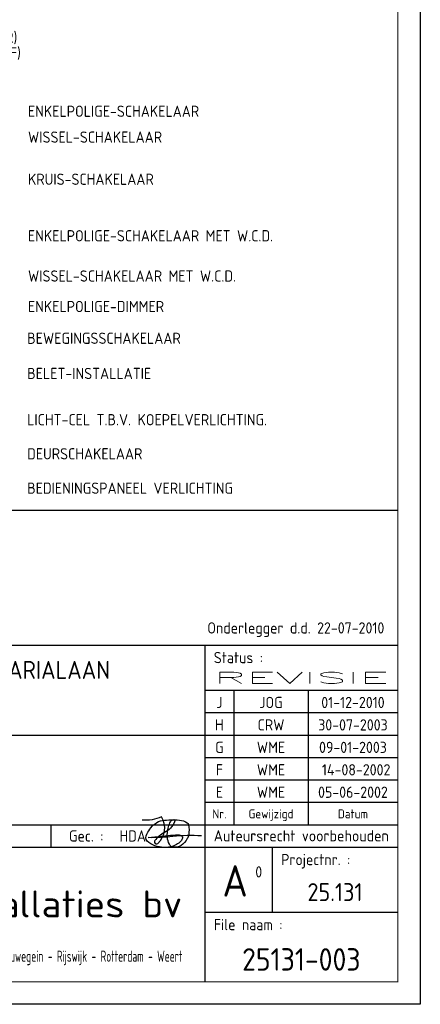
# Model space of a CAD drawing. Header units: millimetres. Extents: x -6587 to 112313, y 244 to 84344.
# Tile 42 of 55: x 103391 to 112313, y 244 to 22181. Entities that reach past the tile are written whole.
import ezdxf
from ezdxf.enums import TextEntityAlignment as Align

# ---------------------------------------------------------------- set-up
doc = ezdxf.new("R2010")
doc.units = ezdxf.units.MM
doc.header["$LTSCALE"] = 100
doc.layers.get('0').update_dxf_attribs({"linetype": 'CONTINUOUS'})
for name, color, linetype in [('02-61-50-lijn050', 90, 'CONTINUOUS'), ('EB6521--_ATTRIB', 2, 'CONTINUOUS'), ('LIJN025', 10, 'CONTINUOUS'), ('LIJN050', 90, 'CONTINUOUS'), ('TEKST18', 210, 'CONTINUOUS'), ('TEKST25', 10, 'CONTINUOUS'), ('TEKST35', 50, 'CONTINUOUS'), ('TEKST50', 90, 'CONTINUOUS'), ('TEKST70', 130, 'CONTINUOUS')]:
    doc.layers.add(name, color=color, linetype=linetype)
doc.styles.add('HELV', font='ISO.SHX')
doc.styles.add('ISO', font='ISO.SHX')
doc.styles.add('MAATVOERING', font='iso.shx')
doc.styles.add('ROMAND', font='romand')

# ---------------------------------------------------------------- blocks, each defined once
blk = doc.blocks.new('A0-G')
at = {"layer": 'LIJN025'}
for p, q in [((1004, 80), (1184, 80)), ((1141, 80), (1141, 5)), ((1141, 70), (1184, 70)), ((1147.5, 70), (1147.5, 40)), ((1164, 70), (1164, 40)), ((1141, 65), (1184, 65)), ((1004, 60), (1141, 60)), ((1141, 60), (1184, 60)), ((1141, 55), (1184, 55)), ((1141, 50), (1184, 50)), ((1141, 45), (1184, 45)), ((1004, 40), (1184, 40)), ((1106.75, 35), (1106.75, 40)), ((1004, 35), (1184, 35)), ((1156, 35), (1156, 20.5)), ((1141, 20.5), (1184, 20.5))]:
    blk.add_line(p, q, dxfattribs=at)
blk.add_lwpolyline([(1189, 841), (1189, 0), (0, 0), (0, 841)], close=True, dxfattribs=at)
at = {"layer": 'LIJN050'}
blk.add_line((1184, 110), (1004, 110), dxfattribs=at)
at = {"layer": 'LIJN050', "const_width": 0.2}
blk.add_lwpolyline([(1184, 836), (25, 836), (25, 5), (1184, 5)], close=True, dxfattribs=at)
at = {"layer": 'TEKST18', "style": 'ISO'}
for s, p in [('Nr.', (1144.25, 41.43)), ('Gewijzigd', (1155.75, 41.43)), ('Datum', (1174, 41.43))]:
    blk.add_text(s, height=2, dxfattribs=at).set_placement(p, align=Align.CENTER)
at = {"layer": 'TEKST18', "style": 'ISO', "width": 0.67468}
blk.add_text('Amsterdam - Deventer - Eindhoven - Geleen - Groningen - Nieuwegein - Rijswijk - Rotterdam - Weert', height=2.5, dxfattribs=at).set_placement((1035.88, 9.47), (1136, 9.47), align=Align.FIT)
at = {"layer": 'TEKST25', "style": 'ISO'}
for s, p in [('Status :', (1143, 76)), ('Gec. :', (1110.75, 36.25)), ('Projectnr. :', (1158, 31)), ('File naam :', (1143, 16.5))]:
    blk.add_text(s, height=2.5, dxfattribs=at).set_placement(p)
at = {"layer": 'TEKST25', "style": 'ISO', "width": 1.015814}
blk.add_text('Auteursrecht voorbehouden', height=2.5, dxfattribs=at).set_placement((1143, 36.3), (1182, 36.3), align=Align.FIT)
at = {"layer": 'TEKST25', "style": 'ROMAND', "width": 2.899115}
blk.add_attdef('STATUS', text='', height=2.5, dxfattribs=at).set_placement((1143, 71.5), (1182, 71.5), align=Align.FIT)
at = {"layer": 'TEKST25', "style": 'ISO'}
for tag, p in [('E', (1144.25, 66)), ('NAAM-E', (1155.75, 66)), ('DATUM-E', (1174, 66)), ('D', (1144.25, 61)), ('NAAM-D', (1155.75, 61)), ('DATUM-D', (1174, 61)), ('C', (1144.25, 56)), ('NAAM-C', (1155.75, 56)), ('DATUM-C', (1174, 56)), ('B', (1144.25, 51)), ('NAAM-B', (1155.75, 51)), ('DATUM-B', (1174, 51)), ('A', (1144.25, 46)), ('NAAM-A', (1155.75, 46)), ('DATUM-A', (1174, 46))]:
    blk.add_attdef(tag, text='', height=2.5, dxfattribs=at).set_placement(p, align=Align.CENTER)
for tag, p in [('DATUM', (1021.75, 36.25)), ('SCHAAL', (1057, 36.25)), ('GETEKEND', (1087.25, 36.25)), ('GECONTOL.', (1122, 36.25)), ('FORMAAT', (1152.25, 28.25))]:
    blk.add_attdef(tag, p, '', height=2.5, dxfattribs=at)
at = {"layer": 'TEKST35', "style": 'ISO'}
for tag, p in [('PROJECT', (1023.5, 72.5)), ('PLAATS', (1023.5, 63.5)), ('INSTALLATIE-REGEL1', (1023.5, 52.5)), ('INSTALLATIE-REGEL2', (1023.5, 43.5))]:
    blk.add_attdef(tag, p, '', height=4, dxfattribs=at)
blk.add_attdef('PROJ.NR.', text='', height=4, dxfattribs=at).set_placement((1170, 23), align=Align.CENTER)
at = {"layer": 'TEKST50', "style": 'HELV', "width": 1.169753}
blk.add_text('Technische Installaties bv', height=6, dxfattribs=at).set_placement((1035.72, 19.36), (1135.99, 19.36), align=Align.FIT)
at = {"layer": 'TEKST50', "style": 'ISO'}
blk.add_attdef('FILE-NAAM', text='', height=5, dxfattribs=at).set_placement((1162.5, 7.5), align=Align.CENTER)
at = {"layer": 'TEKST70', "style": 'HELV'}
blk.add_text('A', height=7, dxfattribs=at).set_placement((1147.75, 24), align=Align.CENTER)
blk = doc.blocks.new('PRHDA')
at = {"layer": '02-61-50-lijn050', "color": 50, "linetype": 'ByBlock', "flags": 128}
blk.add_lwpolyline([(-70, 246, 0.043806), (-705, 234, -0.031193), (-1253, 209), (-809, 257, 0.003454), (-595, 274, -0.231177), (-497, 236, -0.175519), (-494, 194, -0.153375), (-552, 106, -0.056813), (-651, 43, -0.100205), (-852, -8, -0.16296), (-1242, 100, -0.379529), (-1301, 251, -0.14016), (-1100, 518, -0.143334), (-940, 590, -0.06258), (-558, 601, -0.12688), (-385, 542, -0.169413), (-357, 496, -0.095564), (-353, 276, -0.080055), (-384, 187, -0.126486), (-523, 35, -0.214891), (-713, 6, -0.203106), (-762, 34, -0.121177), (-821, 172, -0.121604), (-801, 453, -0.010614), (-783, 511, -0.021915), (-760, 562, -0.15615), (-707, 606, -0.050224), (-686, 611, -0.295436), (-670, 603, -0.250173), (-667, 558, -0.167384), (-891, 324, 0.121525), (-1106, 142, 0.14194), (-1116, 115, 0.153562), (-1114, 98, 0.520832), (-1040, 81, 0.362036), (-958, 675, -0.145439), (-1391, 601)], format="xyb", dxfattribs=at)

msp = doc.modelspace()

# ---------------------------------------------------------------- block references
ref = msp.add_blockref('A0-G', (-6587, 243.8), dxfattribs=dict(xscale=100, yscale=100, zscale=100))
ref.add_attrib('PROJECT', 'OPLEIDINGSCENTRUM KEIZERIN MARIALAAN', (95763, 7493.8), dxfattribs={"layer": 'TEKST35', "height": 400, "style": 'ISO'})
ref.add_attrib('PROJ.NR.', '25.131', dxfattribs={"layer": 'TEKST35', "height": 400, "style": 'ISO'}).set_placement((110413, 2543.8), align=Align.CENTER)
ref.add_attrib('FILE-NAAM', '25131-003', dxfattribs={"layer": 'TEKST50', "height": 500, "style": 'ISO'}).set_placement((109663, 993.8), align=Align.CENTER)
ref.add_attrib('GECONTOL.', 'HDA', (105613, 3868.8), dxfattribs={"layer": 'TEKST25', "height": 250, "style": 'ISO'})
ref.add_attrib('STATUS', 'REVISIE', dxfattribs={"layer": 'TEKST25', "height": 250, "style": 'ROMAND', "width": 2.899115}).set_placement((107713, 7393.8), (111613, 7393.8), align=Align.FIT)
ref.add_attrib('FORMAAT', '0', (108638, 3068.8), dxfattribs={"layer": 'TEKST25', "height": 250, "style": 'ISO'})
ref.add_attrib('A', 'E', dxfattribs={"layer": 'TEKST25', "height": 250, "style": 'ISO'}).set_placement((107838, 4843.8), align=Align.CENTER)
ref.add_attrib('NAAM-A', 'WME', dxfattribs={"layer": 'TEKST25', "height": 250, "style": 'ISO'}).set_placement((108988, 4843.8), align=Align.CENTER)
ref.add_attrib('DATUM-A', '05-06-2002', dxfattribs={"layer": 'TEKST25', "height": 250, "style": 'ISO'}).set_placement((110813, 4843.8), align=Align.CENTER)
ref.add_attrib('B', 'F', dxfattribs={"layer": 'TEKST25', "height": 250, "style": 'ISO'}).set_placement((107838, 5343.8), align=Align.CENTER)
ref.add_attrib('NAAM-B', 'WME', dxfattribs={"layer": 'TEKST25', "height": 250, "style": 'ISO'}).set_placement((108988, 5343.8), align=Align.CENTER)
ref.add_attrib('DATUM-B', ' 14-08-2002', dxfattribs={"layer": 'TEKST25', "height": 250, "style": 'ISO'}).set_placement((110813, 5343.8), align=Align.CENTER)
ref.add_attrib('C', 'G', dxfattribs={"layer": 'TEKST25', "height": 250, "style": 'ISO'}).set_placement((107838, 5843.8), align=Align.CENTER)
ref.add_attrib('NAAM-C', 'WME', dxfattribs={"layer": 'TEKST25', "height": 250, "style": 'ISO'}).set_placement((108988, 5843.8), align=Align.CENTER)
ref.add_attrib('DATUM-C', '09-01-2003', dxfattribs={"layer": 'TEKST25', "height": 250, "style": 'ISO'}).set_placement((110813, 5843.8), align=Align.CENTER)
ref.add_attrib('D', 'H', dxfattribs={"layer": 'TEKST25', "height": 250, "style": 'ISO'}).set_placement((107838, 6343.8), align=Align.CENTER)
ref.add_attrib('NAAM-D', 'CRW', dxfattribs={"layer": 'TEKST25', "height": 250, "style": 'ISO'}).set_placement((108988, 6343.8), align=Align.CENTER)
ref.add_attrib('DATUM-D', '30-07-2003', dxfattribs={"layer": 'TEKST25', "height": 250, "style": 'ISO'}).set_placement((110813, 6343.8), align=Align.CENTER)
ref.add_attrib('E', 'J', dxfattribs={"layer": 'TEKST25', "height": 250, "style": 'ISO'}).set_placement((107838, 6843.8), align=Align.CENTER)
ref.add_attrib('NAAM-E', 'JOG', dxfattribs={"layer": 'TEKST25', "height": 250, "style": 'ISO'}).set_placement((108988, 6843.8), align=Align.CENTER)
ref.add_attrib('DATUM-E', '01-12-2010', dxfattribs={"layer": 'TEKST25', "height": 250, "style": 'ISO'}).set_placement((110813, 6843.8), align=Align.CENTER)
at = {"layer": 'EB6521--_ATTRIB'}
msp.add_blockref('PRHDA', (107507.2, 3747.7), dxfattribs=at)

# ---------------------------------------------------------------- texts
at = {"layer": 'TEKST25', "style": 'MAATVOERING'}
for s, p in [('OPBOUW ARMATUUR AAN PENDEL (SCHOOLBORDARMATUUR)', (94777.3, 21658.1)), ('FABR.: RIDI TYPE: ABW 136 HF (BUISLAMP 1x TC-LF 36W HF)', (94777.3, 21313.6)), ('ENKELPOLIGE-SCHAKELAAR', (103575.7, 20015.8)), ('WISSEL-SCHAKELAAR', (103575.7, 19440.2)), ('KRUIS-SCHAKELAAR', (103575.7, 18500.7)), ('ENKELPOLIGE-SCHAKELAAR MET W.C.D.', (103575.7, 17241.6)), ('WISSEL-SCHAKELAAR MET W.C.D.', (103575.7, 16344.7)), ('ENKELPOLIGE-DIMMER', (103575.7, 15665.4)), ('BEWEGINGSSCHAKELAAR', (103556.2, 14958)), ('BELET-INSTALLATIE', (103556.2, 14174)), ('LICHT-CEL T.B.V. KOEPELVERLICHTING.', (103556.2, 13143.9)), ('DEURSCHAKELAAR', (103556.2, 12384.1)), ('BEDIENINGSPANEEL VERLICHTING', (103556.2, 11618.2)), ('Onderlegger d.d. 22-07-2010', (107569, 8504.1))]:
    msp.add_text(s, height=250, dxfattribs=at).set_placement(p)

doc.saveas('drawing.dxf')
